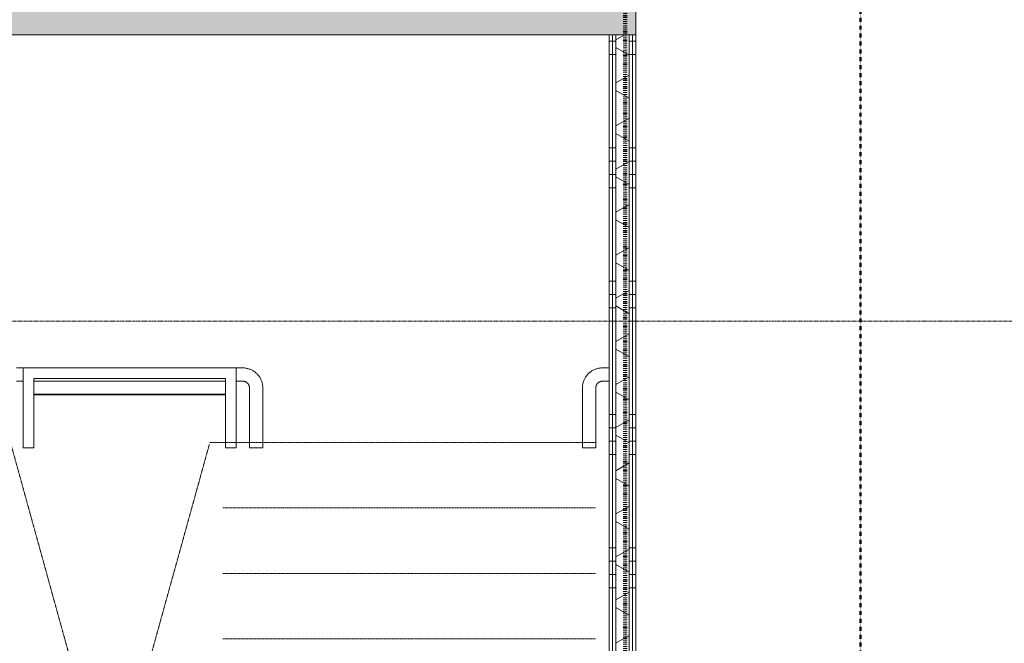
# Model space of a CAD drawing. Header units: millimetres. Extents: x -281 to 145437, y -16481 to 78869.
# Tile 104 of 256: x 19927 to 23624, y 27992 to 30331. Entities that reach past the tile are written whole.
import ezdxf

# ---------------------------------------------------------------- set-up
doc = ezdxf.new("R2010")
doc.units = ezdxf.units.MM
for name, pattern in [('ARC FS 060 minutes', [7.2, 2.4, -1.6, 0, -1.6, 0, -1.6]), ('Grid Line', [12, 6, -2, 2, -2]), ('NLRS_Dash-0_6mm_Space-0_6mm_cpz', [1.2, 0.6, -0.6]), ('NLRS_Dash-1mm_Space-1mm_cpz', [2, 1, -1])]:
    doc.linetypes.add(name, pattern=pattern)
for name, color, linetype, lineweight in [('A--A2__Ruwbouw', 8, 'Continuous', 5), ('A--L$01A__Algemeen', 7, 'Continuous', 5), ('A--L$07A__Stramien', 1, 'Continuous', 5), ('A--L21__Buitenwanden', 3, 'Continuous', 5), ('A--L22__Binnenwanden', 2, 'Continuous', 5), ('A--L28__Hoofddraagconstructies', 3, 'Continuous', 9), ('A--L34__BalustradesLeuningen', 1, 'Continuous', 5), ('A--LD30__DetailPenMiddel', 3, 'Continuous', 5)]:
    doc.layers.add(name, color=color, linetype=linetype, lineweight=lineweight)
pattern_1 = [(0, (0, 200), (0, 500), []), (0, (0, 250), (0, 500), []), (0, (0, 300), (0, 500), []), (0, (0, 350), (0, 500), [])]

# ---------------------------------------------------------------- blocks, each defined once
blk = doc.blocks.new('TBR-B-BWK-C-BES-ARC-R25_rvt-1-L_80_ 11')
at = {"layer": 'A--A2__Ruwbouw'}
blk.add_hatch(color=21, dxfattribs=at).paths.add_polyline_path([(21806.7, 30275), (22240, 30275), (22240, 30525), (17860, 30525), (17860, 30275), (21327.6, 30275)])
at = {"layer": 'A--L22__Binnenwanden', "color": 231, "lineweight": 18}
for p, q in [((22240, 30275), (22240, 30525)), ((17860, 30275), (22240, 30275))]:
    blk.add_line(p, q, dxfattribs=at)
blk = doc.blocks.new('65_GM_LIB_fire separation vertical_gen_arc - 060 minutes-2361018-L_80_ 11')
at = {"layer": 'A--L$01A__Algemeen', "linetype": 'ARC FS 060 minutes', "lineweight": 100}
blk.add_line((0, 0), (12004.1, 0), dxfattribs=at)
blk = doc.blocks.new('TBR-B-INS-BR-ARC-R25_rvt-1-L_80_ 11')
at = {"layer": 'A--L$01A__Algemeen', "color": 124, "linetype": 'ARC FS 060 minutes', "lineweight": 100, "rotation": 89.99999999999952}
blk.add_blockref('65_GM_LIB_fire separation vertical_gen_arc - 060 minutes-2361018-L_80_ 11', (22200, 18395), dxfattribs=at)
blk = doc.blocks.new('NLRS_24_10_SF_trappen kern_gen_cpz - NLRS_24_12_02_SF_trappen kern_gen_cpz-66734290-L_80_ 11')
at = {"layer": 'A--L$01A__Algemeen'}
for p, q in [((-1750, -2750), (-1750, -2975)), ((-1700, -2750), (-1750, -2750)), ((-1700, -2975), (-1700, -2750)), ((-500, -2750), (-500, -2975)), ((-450, -2750), (-500, -2750)), ((-450, -2975), (-450, -2750)), ((-1775, -3000), (-1800, -3000)), ((-1800, -3000), (-1800, -3050)), ((-400, -3000), (-425, -3000)), ((360, -3000), (-360, -3000)), ((425, -3000), (400, -3000)), ((-1800, -3050), (-1775, -3050)), ((-425, -3050), (-400, -3050)), ((400, -3050), (425, -3050))]:
    blk.add_line(p, q, dxfattribs=at)
at = {"layer": 'A--L$01A__Algemeen', "flags": 128}
for points in [[(-1750, -2975), (-1750, -2976), (-1750.1, -2977), (-1750.2, -2978), (-1750.3, -2979), (-1750.5, -2980), (-1750.7, -2980.9), (-1751, -2981.9), (-1751.3, -2982.9), (-1751.6, -2983.8), (-1752, -2984.7), (-1752.4, -2985.6), (-1752.8, -2986.5), (-1753.3, -2987.4), (-1753.8, -2988.3), (-1754.4, -2989.1), (-1754.9, -2989.9), (-1755.6, -2990.7), (-1756.2, -2991.5), (-1756.9, -2992.2), (-1757.6, -2992.9), (-1758.3, -2993.6), (-1759.1, -2994.3), (-1759.9, -2994.9), (-1760.7, -2995.5), (-1761.5, -2996), (-1762.3, -2996.6), (-1763.2, -2997), (-1764.1, -2997.5), (-1765, -2997.9), (-1765.9, -2998.3), (-1766.9, -2998.6), (-1767.8, -2999), (-1768.8, -2999.2), (-1769.8, -2999.4), (-1770.8, -2999.6), (-1771.7, -2999.8), (-1772.7, -2999.9), (-1773.7, -3000), (-1774.7, -3000), (-1775, -3000)], [(-1775, -3050), (-1772, -3049.9), (-1769, -3049.8), (-1766, -3049.5), (-1763.1, -3049), (-1760.1, -3048.5), (-1757.2, -3047.9), (-1754.3, -3047.1), (-1751.4, -3046.2), (-1748.6, -3045.2), (-1745.8, -3044.1), (-1743.1, -3042.9), (-1740.4, -3041.5), (-1737.7, -3040.1), (-1735.2, -3038.5), (-1732.7, -3036.9), (-1730.2, -3035.2), (-1727.8, -3033.3), (-1725.5, -3031.4), (-1723.3, -3029.4), (-1721.2, -3027.3), (-1719.2, -3025.1), (-1717.2, -3022.8), (-1715.3, -3020.4), (-1713.6, -3018), (-1711.9, -3015.5), (-1710.3, -3013), (-1708.9, -3010.3), (-1707.5, -3007.7), (-1706.2, -3005), (-1705.1, -3002.2), (-1704.1, -2999.4), (-1703.1, -2996.5), (-1702.3, -2993.6), (-1701.7, -2990.7), (-1701.1, -2987.7), (-1700.6, -2984.8), (-1700.3, -2981.8), (-1700.1, -2978.8), (-1700, -2975.8), (-1700, -2975)], [(-1706.2, -3005), (-1705.1, -3002.2), (-1704.1, -2999.4), (-1703.1, -2996.5), (-1702.3, -2993.6), (-1701.7, -2990.7), (-1701.1, -2987.7), (-1700.6, -2984.8), (-1700.3, -2981.8), (-1700.1, -2978.8), (-1700, -2975.8)], [(-1706.2, -3005), (-1705.1, -3002.2), (-1704.1, -2999.4), (-1703.1, -2996.5), (-1702.3, -2993.6), (-1701.7, -2990.7), (-1701.1, -2987.7), (-1700.6, -2984.8), (-1700.3, -2981.8), (-1700.1, -2978.8), (-1700, -2975.8)], [(-1706.2, -3005), (-1705.1, -3002.2), (-1704.1, -2999.4), (-1703.1, -2996.5), (-1702.3, -2993.6), (-1701.7, -2990.7), (-1701.1, -2987.7), (-1700.6, -2984.8), (-1700.3, -2981.8), (-1700.1, -2978.8), (-1700, -2975.8)], [(-1706.2, -3005), (-1705.1, -3002.2), (-1704.1, -2999.4), (-1703.1, -2996.5), (-1702.3, -2993.6), (-1701.7, -2990.7), (-1701.1, -2987.7), (-1700.6, -2984.8), (-1700.3, -2981.8), (-1700.1, -2978.8), (-1700, -2975.8)], [(-500, -2975), (-499.9, -2978), (-499.8, -2981), (-499.5, -2984), (-499, -2986.9), (-498.5, -2989.9), (-497.9, -2992.8), (-497.1, -2995.7), (-496.2, -2998.6), (-495.2, -3001.4), (-494.1, -3004.2), (-492.9, -3006.9), (-491.5, -3009.6), (-490.1, -3012.3), (-488.5, -3014.8), (-486.9, -3017.3), (-485.2, -3019.8), (-483.3, -3022.2), (-481.4, -3024.5), (-479.4, -3026.7), (-477.3, -3028.8), (-475.1, -3030.8), (-472.8, -3032.8), (-470.4, -3034.7), (-468, -3036.4), (-465.5, -3038.1), (-463, -3039.7), (-460.3, -3041.1), (-457.7, -3042.5), (-455, -3043.8), (-452.2, -3044.9), (-449.4, -3045.9), (-446.5, -3046.9), (-443.6, -3047.7), (-440.7, -3048.3), (-437.7, -3048.9), (-434.8, -3049.4), (-431.8, -3049.7), (-428.8, -3049.9), (-425.8, -3050), (-425, -3050)], [(-500, -2975), (-499.9, -2978), (-499.8, -2981), (-499.5, -2984), (-499, -2986.9), (-498.5, -2989.9), (-497.9, -2992.8), (-497.1, -2995.7), (-496.2, -2998.6), (-495.2, -3001.4), (-494.1, -3004.2), (-492.9, -3006.9), (-491.5, -3009.6), (-490.1, -3012.3), (-488.5, -3014.8), (-486.9, -3017.3), (-485.2, -3019.8), (-483.3, -3022.2), (-481.4, -3024.5), (-479.4, -3026.7), (-477.3, -3028.8), (-475.1, -3030.8), (-472.8, -3032.8), (-470.4, -3034.7), (-468, -3036.4), (-465.5, -3038.1), (-463, -3039.7), (-460.3, -3041.1), (-457.7, -3042.5), (-455, -3043.8), (-452.2, -3044.9), (-449.4, -3045.9), (-446.5, -3046.9), (-443.6, -3047.7), (-440.7, -3048.3), (-437.7, -3048.9), (-434.8, -3049.4), (-431.8, -3049.7), (-428.8, -3049.9), (-425.8, -3050)], [(-500, -2975), (-499.9, -2978), (-499.8, -2981), (-499.5, -2984), (-499, -2986.9), (-498.5, -2989.9), (-497.9, -2992.8), (-497.1, -2995.7), (-496.2, -2998.6), (-495.2, -3001.4), (-494.1, -3004.2), (-492.9, -3006.9), (-491.5, -3009.6), (-490.1, -3012.3), (-488.5, -3014.8), (-486.9, -3017.3), (-485.2, -3019.8), (-483.3, -3022.2), (-481.4, -3024.5), (-479.4, -3026.7), (-477.3, -3028.8), (-475.1, -3030.8), (-472.8, -3032.8), (-470.4, -3034.7), (-468, -3036.4), (-465.5, -3038.1), (-463, -3039.7), (-460.3, -3041.1), (-457.7, -3042.5), (-455, -3043.8), (-452.2, -3044.9), (-449.4, -3045.9), (-446.5, -3046.9), (-443.6, -3047.7), (-440.7, -3048.3), (-437.7, -3048.9), (-434.8, -3049.4), (-431.8, -3049.7), (-428.8, -3049.9), (-425.8, -3050)], [(-500, -2975), (-499.9, -2978), (-499.8, -2981), (-499.5, -2984), (-499, -2986.9), (-498.5, -2989.9), (-497.9, -2992.8), (-497.1, -2995.7), (-496.2, -2998.6), (-495.2, -3001.4), (-494.1, -3004.2), (-492.9, -3006.9), (-491.5, -3009.6), (-490.1, -3012.3), (-488.5, -3014.8), (-486.9, -3017.3), (-485.2, -3019.8), (-483.3, -3022.2), (-481.4, -3024.5), (-479.4, -3026.7), (-477.3, -3028.8), (-475.1, -3030.8), (-472.8, -3032.8), (-470.4, -3034.7), (-468, -3036.4), (-465.5, -3038.1), (-463, -3039.7), (-460.3, -3041.1), (-457.7, -3042.5), (-455, -3043.8), (-452.2, -3044.9), (-449.4, -3045.9), (-446.5, -3046.9), (-443.6, -3047.7), (-440.7, -3048.3), (-437.7, -3048.9), (-434.8, -3049.4), (-431.8, -3049.7), (-428.8, -3049.9), (-425.8, -3050)], [(-500, -2975), (-499.9, -2978), (-499.8, -2981), (-499.5, -2984), (-499, -2986.9), (-498.5, -2989.9), (-497.9, -2992.8), (-497.1, -2995.7), (-496.2, -2998.6), (-495.2, -3001.4), (-494.1, -3004.2), (-492.9, -3006.9), (-491.5, -3009.6), (-490.1, -3012.3), (-488.5, -3014.8), (-486.9, -3017.3), (-485.2, -3019.8), (-483.3, -3022.2), (-481.4, -3024.5), (-479.4, -3026.7), (-477.3, -3028.8), (-475.1, -3030.8), (-472.8, -3032.8), (-470.4, -3034.7), (-468, -3036.4), (-465.5, -3038.1), (-463, -3039.7), (-460.3, -3041.1), (-457.7, -3042.5), (-455, -3043.8), (-452.2, -3044.9), (-449.4, -3045.9), (-446.5, -3046.9), (-443.6, -3047.7), (-440.7, -3048.3), (-437.7, -3048.9), (-434.8, -3049.4), (-431.8, -3049.7), (-428.8, -3049.9), (-425.8, -3050)], [(-425, -3000), (-426, -3000), (-427, -2999.9), (-428, -2999.8), (-429, -2999.7), (-430, -2999.5), (-430.9, -2999.3), (-431.9, -2999), (-432.9, -2998.7), (-433.8, -2998.4), (-434.7, -2998), (-435.6, -2997.6), (-436.5, -2997.2), (-437.4, -2996.7), (-438.3, -2996.2), (-439.1, -2995.6), (-439.9, -2995.1), (-440.7, -2994.4), (-441.5, -2993.8), (-442.2, -2993.1), (-442.9, -2992.4), (-443.6, -2991.7), (-444.3, -2990.9), (-444.9, -2990.1), (-445.5, -2989.3), (-446, -2988.5), (-446.6, -2987.7), (-447, -2986.8), (-447.5, -2985.9), (-447.9, -2985), (-448.3, -2984.1), (-448.6, -2983.1), (-449, -2982.2), (-449.2, -2981.2), (-449.4, -2980.2), (-449.6, -2979.2), (-449.8, -2978.3), (-449.9, -2977.3), (-450, -2976.3), (-450, -2975.3), (-450, -2975)], [(-1775, -3050), (-1772, -3049.9), (-1769, -3049.8), (-1766, -3049.5), (-1763.1, -3049), (-1760.1, -3048.5), (-1757.2, -3047.9), (-1754.3, -3047.1), (-1751.4, -3046.2), (-1748.6, -3045.2), (-1745.8, -3044.1), (-1743.1, -3042.9), (-1740.4, -3041.5), (-1737.7, -3040.1), (-1735.2, -3038.5), (-1732.7, -3036.9), (-1730.2, -3035.2), (-1727.8, -3033.3), (-1725.5, -3031.4), (-1723.3, -3029.4), (-1721.2, -3027.3), (-1719.2, -3025.1), (-1717.2, -3022.8), (-1715.3, -3020.4), (-1713.6, -3018), (-1711.9, -3015.5), (-1710.3, -3013), (-1708.9, -3010.3), (-1707.5, -3007.7), (-1706.3, -3005.1)], [(-1775, -3050), (-1772, -3049.9), (-1769, -3049.8), (-1766, -3049.5), (-1763.1, -3049), (-1760.1, -3048.5), (-1757.2, -3047.9), (-1754.3, -3047.1), (-1751.4, -3046.2), (-1748.6, -3045.2), (-1745.8, -3044.1), (-1743.1, -3042.9), (-1740.4, -3041.5), (-1737.7, -3040.1), (-1735.2, -3038.5), (-1732.7, -3036.9), (-1730.2, -3035.2), (-1727.8, -3033.3), (-1725.5, -3031.4), (-1723.3, -3029.4), (-1721.2, -3027.3), (-1719.2, -3025.1), (-1717.2, -3022.8), (-1715.3, -3020.4), (-1713.6, -3018), (-1711.9, -3015.5), (-1710.3, -3013), (-1708.9, -3010.3), (-1707.5, -3007.7), (-1706.3, -3005.1)], [(-1775, -3050), (-1772, -3049.9), (-1769, -3049.8), (-1766, -3049.5), (-1763.1, -3049), (-1760.1, -3048.5), (-1757.2, -3047.9), (-1754.3, -3047.1), (-1751.4, -3046.2), (-1748.6, -3045.2), (-1745.8, -3044.1), (-1743.1, -3042.9), (-1740.4, -3041.5), (-1737.7, -3040.1), (-1735.2, -3038.5), (-1732.7, -3036.9), (-1730.2, -3035.2), (-1727.8, -3033.3), (-1725.5, -3031.4), (-1723.3, -3029.4), (-1721.2, -3027.3), (-1719.2, -3025.1), (-1717.2, -3022.8), (-1715.3, -3020.4), (-1713.6, -3018), (-1711.9, -3015.5), (-1710.3, -3013), (-1708.9, -3010.3), (-1707.5, -3007.7), (-1706.3, -3005.1)], [(-1775, -3050), (-1772, -3049.9), (-1769, -3049.8), (-1766, -3049.5), (-1763.1, -3049), (-1760.1, -3048.5), (-1757.2, -3047.9), (-1754.3, -3047.1), (-1751.4, -3046.2), (-1748.6, -3045.2), (-1745.8, -3044.1), (-1743.1, -3042.9), (-1740.4, -3041.5), (-1737.7, -3040.1), (-1735.2, -3038.5), (-1732.7, -3036.9), (-1730.2, -3035.2), (-1727.8, -3033.3), (-1725.5, -3031.4), (-1723.3, -3029.4), (-1721.2, -3027.3), (-1719.2, -3025.1), (-1717.2, -3022.8), (-1715.3, -3020.4), (-1713.6, -3018), (-1711.9, -3015.5), (-1710.3, -3013), (-1708.9, -3010.3), (-1707.5, -3007.7), (-1706.3, -3005.1)]]:
    blk.add_lwpolyline(points, dxfattribs=at)
at = {"layer": 'A--L34__BalustradesLeuningen'}
for p, q in [((-400, -2750), (-400, -3050)), ((-360, -2750), (-400, -2750)), ((-360, -3010), (-360, -2750)), ((360, -2750), (400, -2750)), ((360, -3010), (360, -2750)), ((400, -2750), (400, -3050)), ((359.9, -2948.5), (-360, -2948.5)), ((-360, -2951.5), (359.9, -2951.5)), ((360, -3010), (-360, -3010)), ((-400, -3050), (400, -3050))]:
    blk.add_line(p, q, dxfattribs=at)

msp = doc.modelspace()

# ---------------------------------------------------------------- hatches: boundary and pattern name
at = {"layer": 'A--A2__Ruwbouw'}
h = msp.add_hatch(dxfattribs=at)
h.set_pattern_fill('FP_1', color=256, style=0, pattern_type=2)
h.set_pattern_definition(pattern_1)
h.paths.add_polyline_path([(22152.5, 22125), (22152.5, 22505), (22140, 22505), (22140, 22125)])
h.paths.add_polyline_path([(22152.5, 23625), (22152.5, 30275), (22140, 30275), (22140, 23625)])
h = msp.add_hatch(dxfattribs=at)
h.set_pattern_fill('FP_1', color=256, style=0, pattern_type=2)
h.set_pattern_definition(pattern_1)
h.paths.add_polyline_path([(22165, 22125), (22165, 22505), (22152.5, 22505), (22152.5, 22125)])
h.paths.add_polyline_path([(22152.5, 23625), (22165, 23625), (22165, 30275), (22152.5, 30275), (22152.5, 23681.5)])
h = msp.add_hatch(dxfattribs=at)
h.set_pattern_fill('FP_15', color=256, angle=60, style=0, pattern_type=2)
h.set_pattern_definition([(330, (22140, 26200), (70, 121.2436), []), (30, (22140, 26200), (-70, 121.2436), [])])
h.paths.add_polyline_path([(22165, 22125), (22215, 22125), (22215, 22505), (22165, 22505), (22165, 22412.9)])
h.paths.add_polyline_path([(22215, 23625), (22215, 30275), (22165, 30275), (22165, 23625)])
h = msp.add_hatch(dxfattribs=at)
h.set_pattern_fill('FP_1', color=256, style=0, pattern_type=2)
h.set_pattern_definition(pattern_1)
h.paths.add_polyline_path([(22227.5, 22125), (22227.5, 22505), (22215, 22505), (22215, 22125)])
h.paths.add_polyline_path([(22227.5, 23625), (22227.5, 24630), (22215, 24630), (22215, 23625)])
h.paths.add_polyline_path([(22215, 24631), (22227.5, 24631), (22227.5, 30275), (22215, 30275), (22215, 24633)])
h = msp.add_hatch(dxfattribs=at)
h.set_pattern_fill('FP_1', color=256, style=0, pattern_type=2)
h.set_pattern_definition(pattern_1)
h.paths.add_polyline_path([(22227.5, 22125), (22240, 22125), (22240, 22505), (22227.5, 22505), (22227.5, 22412.9)])
h.paths.add_polyline_path([(22240, 23625), (22240, 24630), (22227.5, 24630), (22227.5, 23625)])
h.paths.add_polyline_path([(22240, 24631), (22240, 30275), (22227.5, 30275), (22227.5, 24631)])

# ---------------------------------------------------------------- linework, layer by layer
at = {"layer": 'A--L$01A__Algemeen', "linetype": 'NLRS_Dash-0_6mm_Space-0_6mm_cpz', "lineweight": 50}
msp.add_line((23084, 57575.3), (23084, 7036.9), dxfattribs=at)
at = {"layer": 'A--L$07A__Stramien', "linetype": 'Grid Line'}
msp.add_line((100373, 29200), (-281.1, 29200), dxfattribs=at)
at = {"layer": 'A--L21__Buitenwanden'}
for p, q in [((22240, 30275), (22140, 30275)), ((22140, 30275), (22140, 29024.9)), ((22152.5, 30275), (22152.5, 23625)), ((22165, 30275), (22165, 23625)), ((22215, 30275), (22215, 23625)), ((22227.5, 30275), (22227.5, 24631)), ((22240, 24631), (22240, 30275)), ((22140, 28974.9), (22140, 25725))]:
    msp.add_line(p, q, dxfattribs=at)
at = {"layer": 'A--LD30__DetailPenMiddel', "linetype": 'NLRS_Dash-1mm_Space-1mm_cpz'}
for p, q in [((19892.6, 26043.1), (20639.5, 28738.1)), ((20639.5, 26043.1), (19893, 28745)), ((20639.5, 28745.4), (22089.1, 28745.4)), ((20689.9, 28500.4), (22089.1, 28500.4)), ((20689.9, 28253.6), (22089.1, 28253.6)), ((20689.9, 28008.6), (22089.1, 28008.6))]:
    msp.add_line(p, q, dxfattribs=at)

# ---------------------------------------------------------------- block references
at = {"lineweight": 5}
for name in ['TBR-B-BWK-C-BES-ARC-R25_rvt-1-L_80_ 11', 'TBR-B-INS-BR-ARC-R25_rvt-1-L_80_ 11']:
    msp.add_blockref(name, (0, 0), dxfattribs=at)
at = {"layer": 'A--L28__Hoofddraagconstructies', "lineweight": 5, "rotation": 180}
msp.add_blockref('NLRS_24_10_SF_trappen kern_gen_cpz - NLRS_24_12_02_SF_trappen kern_gen_cpz-66734290-L_80_ 11', (20340, 25974.9), dxfattribs=at)

doc.saveas('drawing.dxf')
